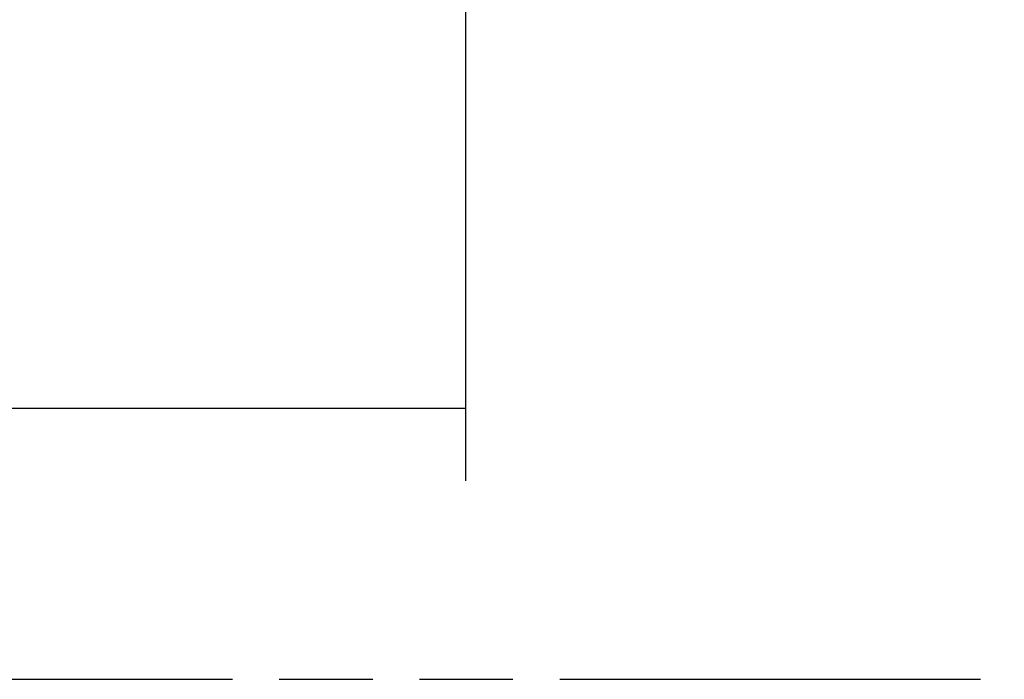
# Model space of a CAD drawing. Header units: millimetres. Extents: x 0 to 210, y 0 to 297.
# Tile 9 of 56: x 116 to 137, y 133 to 146. Entities that reach past the tile are written whole.
import ezdxf
from ezdxf.enums import TextEntityAlignment as Align

# ---------------------------------------------------------------- set-up
doc = ezdxf.new("R2010")
doc.units = ezdxf.units.MM
doc.header["$LTSCALE"] = 19.36
doc.linetypes.add('PHANTOM', pattern=[0.8, 0.45, -0.05, 0.1, -0.05, 0.1, -0.05])
doc.layers.add('DEFAULT_3', color=7, linetype='PHANTOM')
doc.layers.add('Z_DIM_2D', color=7, linetype='CONTINUOUS')
doc.styles.add('TEXTSTYLE_3', font='helveticaneueltw1g-ltcn.otf')
doc.dimstyles.new('DIMSTYLE_3', dxfattribs={"dimtxt": 2.1, "dimasz": 3.5, "dimexe": 1.5, "dimexo": 0, "dimgap": 0.525, "dimtad": 1, "dimdec": 3, "dimlfac": 7, "dimdsep": 46, "dimtxsty": 'TEXTSTYLE_3', "dimcen": 0.09, "dimclrt": 5, "dimadec": 0, "dimazin": 0, "dimtp": 0.8, "dimtm": 0.8, "dimtfac": 1, "dimtdec": 3, "dimtofl": 0, "dimtmove": 0, "dimatfit": 3, "dimfxl": 1, "dimtolj": 1, "dimarcsym": 0})

# ---------------------------------------------------------------- blocks, each defined once
blk = doc.blocks.new('*D3')
at = {"layer": 'Z_DIM_2D', "color": 2, "linetype": 'CONTINUOUS'}
for p, q in [((67.764, 147.085), (67.764, 136.793)), ((125.621, 147.085), (125.621, 136.793)), ((67.764, 138.293), (96.693, 138.293)), ((125.621, 138.293), (96.693, 138.293))]:
    blk.add_line(p, q, dxfattribs=at)
at = {"layer": 'Z_DIM_2D', "color": 5, "linetype": 'CONTINUOUS', "style": 'TEXTSTYLE_3'}
blk.add_text('405', height=2.1, dxfattribs=at).set_placement((96.693, 138.818), align=Align.CENTER)
blk = doc.blocks.new('_NONE')

msp = doc.modelspace()

# ---------------------------------------------------------------- linework, layer by layer
at = {"layer": 'DEFAULT_3', "color": 7, "linetype": 'PHANTOM'}
msp.add_line((50.12864, 132.68), (150.12864, 132.68), dxfattribs=at)

# ---------------------------------------------------------------- dimensions: what is measured, and where the dimension line sits
at = {"layer": 'Z_DIM_2D', "color": 2, "linetype": 'CONTINUOUS'}
dim = msp.add_linear_dim(base=(125.62113, 138.29312), p1=(67.76399, 147.08473), p2=(125.62113, 147.08473), dimstyle='DIMSTYLE_3', override={"dimblk1": 'NONE', "dimblk2": 'NONE', "dimsah": 1}, dxfattribs=at)
dim.commit()
dim.dimension.update_dxf_attribs({"geometry": '*D3', "text_midpoint": (96.67689, 138.29312), "dimtype": 160})

doc.saveas('drawing.dxf')
